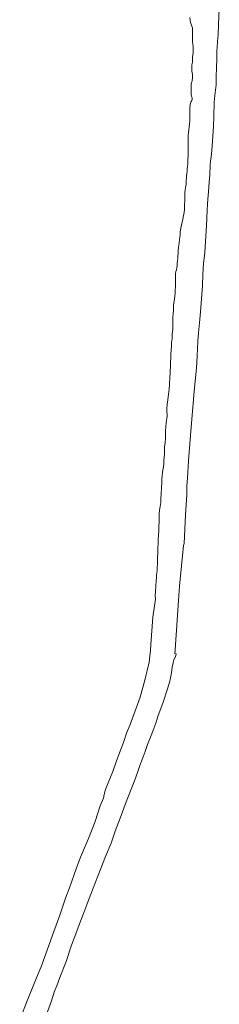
# Model space of a CAD drawing. Extents: x 154222 to 160093, y 456746 to 462495.
# Tile 178 of 256: x 158909 to 159070, y 459169 to 459966. Entities that reach past the tile are written whole.
import ezdxf

# ---------------------------------------------------------------- set-up
doc = ezdxf.new("R2010")
doc.units = 0
doc.header["$LTSCALE"] = 0.75
doc.layers.add('B-XX-OG-WATER_SLOOT-GV', color=252, linetype='CONTINUOUS', lineweight=18)

msp = doc.modelspace()

# ---------------------------------------------------------------- linework, layer by layer
at = {"layer": 'B-XX-OG-WATER_SLOOT-GV'}
for points in [[(158931.112, 459163.325), (158934.323, 459172.153), (158936.968, 459179.982), (158938.762, 459184.187), (158941.133, 459191.031), (158946.178, 459203.979), (158950.738, 459217.222), (158955.051, 459228.532), (158958.046, 459236.642), (158961.408, 459245.423), (158964.329, 459253.532), (158968.243, 459263.365), (158971.903, 459273.022), (158978.149, 459288.907), (158982.67, 459299.687), (158985.99, 459309.284), (158989.972, 459319.961), (158994.994, 459333.035), (159000, 459346.111), (159001.565, 459350.004), (159003.992, 459356.846), (159006.071, 459362.5), (159007.779, 459367.236), (159010.291, 459373.725), (159012.266, 459379.316), (159015.212, 459386.682), (159017.269, 459392.315), (159019.062, 459396.76), (159020.847, 459402.788), (159023.009, 459408.505), (159024.819, 459413.616), (159028.5, 459424.38), (159030.221, 459430.782), (159031.712, 459437.454), (159032.233, 459442.039), (159032.968, 459445.521), (159033.439, 459447.21), (159033.768, 459448.316), (159034.863, 459450.341), (159035.602, 459452.698), (159034.415, 459452.904), (159034.554, 459456.072), (159037.642, 459500), (159038.173, 459507.547), (159041.286, 459540.407), (159041.997, 459542.111), (159043.005, 459565.073), (159044.098, 459581.236), (159044.201, 459585.39), (159044.01, 459586.635), (159044.005, 459588.523), (159044.556, 459594.868), (159045.465, 459608.916), (159046.934, 459626.1), (159050.123, 459665.3), (159051.815, 459683.844), (159052.508, 459693.738), (159053.008, 459705.558), (159053.595, 459712.242), (159054.255, 459720.324), (159055.064, 459729.275), (159056.712, 459750.385), (159057.217, 459759.713), (159057.688, 459768.059), (159058.609, 459777.463), (159060.18, 459798.875), (159060.716, 459811.488), (159060.854, 459816.51), (159061.147, 459820.362), (159061.661, 459826.367), (159062.322, 459834.184), (159062.685, 459840), (159063.157, 459847.855), (159063.413, 459851.216), (159063.82, 459854.577), (159064.298, 459859.865), (159065.1, 459871.458), (159065.685, 459879.351), (159066.044, 459887.017), (159066.317, 459898.798), (159066.757, 459904.312), (159067.426, 459908.467), (159067.831, 459912.999), (159067.894, 459918.172), (159068.247, 459928.028), (159068.349, 459932.71), (159068.519, 459940.3), (159068.588, 459943.132), (159068.916, 459948.079), (159069.469, 459953.215), (159069.75, 459961.825), (159070.474, 459980.899)], [(159046.478, 459967.441), (159046.729, 459964.987), (159047.186, 459963.44), (159047.68, 459962.007), (159048.232, 459960.46), (159048.594, 459959.045), (159048.748, 459957.913), (159048.75, 459956.742), (159048.754, 459955.119), (159048.796, 459953.627), (159048.818, 459952.306), (159048.803, 459950.569), (159048.807, 459948.889), (159048.811, 459947.341), (159048.966, 459945.868), (159049.216, 459944), (159049.296, 459941.905), (159049.319, 459940.3), (159049.304, 459938.865), (159048.784, 459935.409), (159048.694, 459933.389), (159048.605, 459931.217), (159048.214, 459929.14), (159048.105, 459927.403), (159048.128, 459925.552), (159048.17, 459923.91), (159048.513, 459922.533), (159048.78, 459921.401), (159048.821, 459920.249), (159048.786, 459919.098), (159048.6, 459917.681), (159048.527, 459916.831), (159048.341, 459915.887), (159047.947, 459914.772), (159047.686, 459913.356), (159047.633, 459911.675), (159047.619, 459909.693), (159047.624, 459907.862), (159047.646, 459906.653), (159047.706, 459905.162), (159047.955, 459903.69), (159048.24, 459902.917), (159048.43, 459902.445), (159048.563, 459901.898), (159048.565, 459901.388), (159048.415, 459900.784), (159048.095, 459900.255), (159047.663, 459899.366), (159047.138, 459898.157), (159046.839, 459896.778), (159046.619, 459894.323), (159046.53, 459892.076), (159046.516, 459889.943), (159046.483, 459887.904), (159046.47, 459885.619), (159046.456, 459883.618), (159046.329, 459881.447), (159046.033, 459879.067), (159045.737, 459876.48), (159045.422, 459874.044), (159045.162, 459872.401), (159045.09, 459870.739), (159045.172, 459867.964), (159045.297, 459863.547), (159045.226, 459861.413), (159045.194, 459859.148), (159045.124, 459856.826), (159045.072, 459854.9), (159045.058, 459853.125), (159045.025, 459851.086), (159044.879, 459849.028), (159044.714, 459846.913), (159044.511, 459845.081), (159044.328, 459842.702), (159044.2, 459841.097), (159043.959, 459839.227), (159043.812, 459837.49), (159043.685, 459835.526), (159043.576, 459833.884), (159043.485, 459832.279), (159043, 459829.955), (159042.666, 459827.689), (159042.538, 459825.933), (159042.455, 459821.213), (159042.245, 459814.322), (159042.156, 459812.226), (159041.822, 459809.771), (159041.375, 459807.164), (159040.872, 459804.331), (159040.425, 459801.951), (159039.77, 459799.552), (159039.153, 459797.04), (159038.821, 459794.094), (159038.639, 459791.299), (159038.269, 459788.146), (159037.956, 459784.879), (159037.454, 459781.762), (159037.122, 459778.722), (159036.957, 459776.551), (159036.867, 459774.681), (159036.759, 459772.642), (159036.499, 459770.546), (159036.372, 459768.828), (159036.32, 459766.826), (159036.136, 459764.863), (159035.8, 459763.2), (159035.294, 459761.859), (159034.957, 459760.423), (159034.868, 459758.478), (159034.87, 459757.383), (159034.874, 459755.722), (159034.878, 459754.098), (159034.882, 459752.588), (159034.829, 459751.21), (159034.795, 459749.397), (159034.707, 459747.018), (159034.563, 459744.299), (159034.304, 459741.939), (159034.064, 459739.616), (159033.694, 459736.708), (159033.416, 459734.328), (159033.255, 459730.703), (159033.017, 459727.833), (159032.816, 459724.963), (159032.771, 459720.356), (159032.726, 459715.618), (159032.284, 459711.104), (159032.121, 459708.159), (159031.881, 459706.006), (159031.714, 459704.93), (159031.703, 459701.494), (159031.39, 459698.076), (159031.264, 459695.772), (159031.081, 459693.374), (159031.067, 459691.392), (159030.977, 459689.409), (159030.908, 459686.955), (159030.857, 459684.614), (159030.657, 459681.536), (159030.473, 459679.289), (159030.272, 459676.872), (159030.239, 459674.908), (159030.151, 459672.114), (159030.156, 459670.188), (159029.843, 459667.073), (159029.173, 459662.767), (159028.731, 459658.272), (159028.287, 459654.665), (159027.975, 459651.21), (159027.924, 459648.85), (159028.081, 459646.245), (159028.084, 459644.829), (159027.399, 459639.503), (159027.18, 459636.218), (159026.905, 459633.027), (159026.8, 459629.741), (159026.712, 459626.853), (159026.437, 459623.548), (159026.125, 459619.942), (159026.056, 459617.298), (159025.931, 459614.485), (159025.73, 459611.577), (159025.604, 459609.047), (159025.422, 459606.479), (159025.107, 459603.986), (159024.773, 459601.456), (159024.42, 459599.208), (159024.104, 459597.074), (159023.96, 459594.128), (159023.967, 459591.542), (159023.468, 459586.953), (159023.291, 459582.252), (159023.131, 459577.985), (159023.044, 459575.153), (159022.618, 459571.867), (159022.021, 459568.977), (159021.783, 459565.993), (159021.713, 459563.482), (159021.591, 459559.631), (159021.505, 459556.006), (159021.307, 459552.06), (159021.164, 459548.906), (159020.946, 459545.111), (159020.857, 459543.053), (159020.861, 459541.373), (159020.716, 459538.805), (159020.589, 459536.747), (159020.518, 459534.878), (159020.503, 459533.254), (159020.451, 459531.517), (159020.382, 459528.912), (159020.277, 459525.589), (159019.983, 459522.284), (159019.97, 459519.849), (159019.525, 459516.544), (159019.454, 459514.448), (159019.273, 459511.54), (159018.961, 459507.839), (159018.727, 459502.817), (159018.477, 459500), (159018.617, 459496.946), (159016.626, 459482.341), (159014.875, 459460.204), (159014.586, 459455.78), (159013.546, 459445.944), (159010.111, 459431.514), (159006.256, 459417.833), (159000, 459400.642), (158998.111, 459395.697), (158995.306, 459388.623), (158992.731, 459380.961), (158989.659, 459372.702), (158986.734, 459365.334), (158984.182, 459357.709), (158980.414, 459348.444), (158978.257, 459343.011), (158977.018, 459339.069), (158976.442, 459336.133), (158973.955, 459329.956), (158969.689, 459317.087), (158964.353, 459303.284), (158958.049, 459288.346), (158954.496, 459278.881), (158949.146, 459264.252), (158945.786, 459255.249), (158941.043, 459241.486), (158936.26, 459228.168), (158931.075, 459213.809), (158926.292, 459200.565), (158920.477, 459186.091), (158915.245, 459173.364), (158908.593, 459156.138)]]:
    msp.add_lwpolyline(points, dxfattribs=at)

doc.saveas('drawing.dxf')
